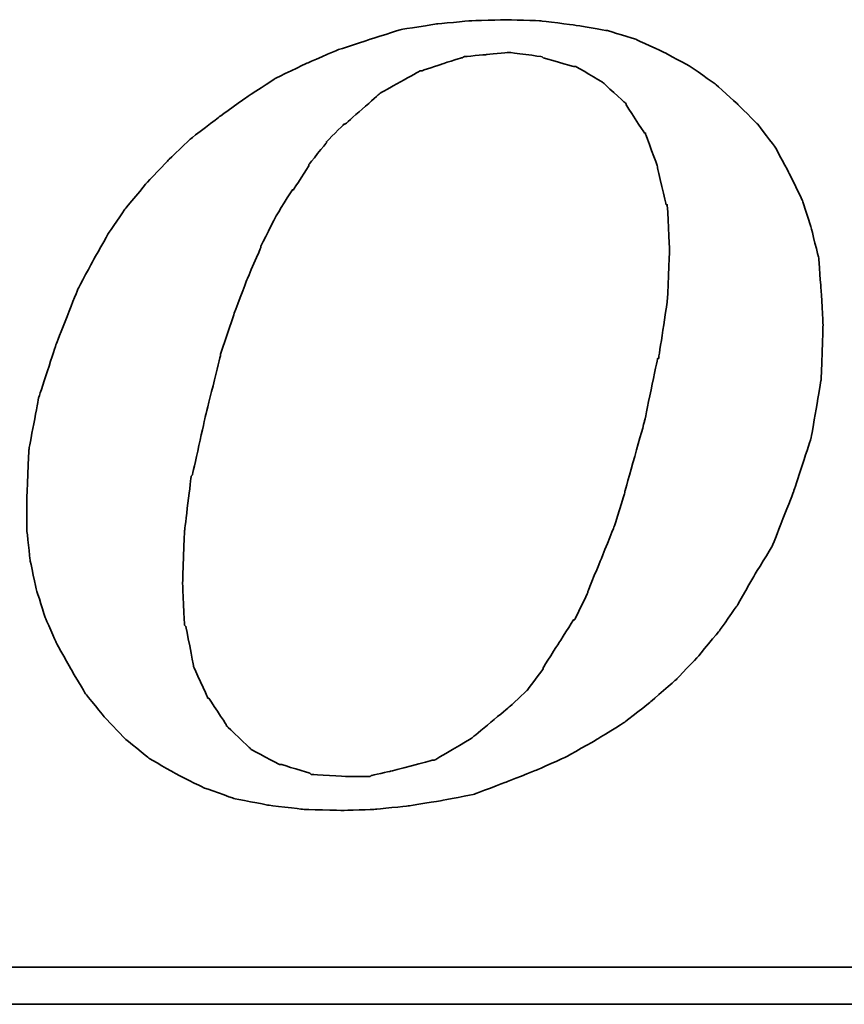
# Model space of a CAD drawing. Header units: millimetres. Extents: x 57 to 435, y 84 to 210.
# Tile 43 of 51: x 324.53 to 327.37, y 120.88 to 124.28. Entities that reach past the tile are written whole.
import ezdxf

# ---------------------------------------------------------------- set-up
doc = ezdxf.new("R2010")
doc.units = ezdxf.units.MM
doc.header["$LTSCALE"] = 0.15
doc.layers.add('DIM', color=4, linetype='CONTINUOUS')
doc.layers.add('layer 1', color=7, linetype='CONTINUOUS')

# ---------------------------------------------------------------- blocks, each defined once
blk = doc.blocks.new('TBI MOTION logo(完整正式版)')
at = {"layer": 'layer 1', "color": 22, "lineweight": 35}
for points, knots in [([(35.79625, -6.98375), (35.79625, -6.98375), (36.23125, -7.43875), (36.23125, -7.43875), (36.23125, -7.43875), (36.23125, -7.43875), (36.75625, -7.87125), (36.75625, -7.87125), (36.75625, -7.87125), (36.75625, -7.87125), (37.33125, -8.20375), (37.33125, -8.20375), (37.33125, -8.20375), (37.33125, -8.20375), (37.95625, -8.51875), (37.95625, -8.51875), (37.95625, -8.51875), (37.95625, -8.51875), (38.62625, -8.75875), (38.62625, -8.75875), (38.62625, -8.75875), (38.62625, -8.75875), (39.37125, -8.90375), (39.37125, -8.90375), (39.37125, -8.90375), (39.37125, -8.90375), (40.14125, -8.99875), (40.14125, -8.99875), (40.14125, -8.99875), (40.14125, -8.99875), (41.02625, -9.02375), (41.02625, -9.02375), (41.02625, -9.02375), (41.02625, -9.02375), (41.74625, -8.99875), (41.74625, -8.99875), (41.74625, -8.99875), (41.74625, -8.99875), (42.46625, -8.92375), (42.46625, -8.92375), (42.46625, -8.92375), (42.46625, -8.92375), (43.21125, -8.80625), (43.21125, -8.80625), (43.21125, -8.80625), (43.21125, -8.80625), (43.93125, -8.66375), (43.93125, -8.66375), (43.93125, -8.66375), (43.93125, -8.66375), (44.62625, -8.39875), (44.62625, -8.39875), (44.62625, -8.39875), (44.62625, -8.39875), (45.29625, -8.13375), (45.29625, -8.13375), (45.29625, -8.13375), (45.29625, -8.13375), (45.94625, -7.84375), (45.94625, -7.84375), (45.94625, -7.84375), (45.94625, -7.84375), (46.61625, -7.46375), (46.61625, -7.46375), (46.61625, -7.46375), (46.61625, -7.46375), (47.24125, -7.07875), (47.24125, -7.07875), (47.24125, -7.07875), (47.24125, -7.07875), (47.81625, -6.62375), (47.81625, -6.62375), (47.81625, -6.62375), (47.81625, -6.62375), (48.36875, -6.14375), (48.36875, -6.14375), (48.36875, -6.14375), (48.36875, -6.14375), (48.84625, -5.64125), (48.84625, -5.64125), (48.84625, -5.64125), (48.84625, -5.64125), (49.32625, -5.06375), (49.32625, -5.06375), (49.32625, -5.06375), (49.32625, -5.06375), (49.71125, -4.51374), (49.71125, -4.51374), (49.71125, -4.51374), (49.71125, -4.51374), (50.09625, -3.83874), (50.09625, -3.83874), (50.09625, -3.83874), (50.09625, -3.83874), (50.48125, -3.21374), (50.48125, -3.21374), (50.48125, -3.21374), (50.48125, -3.21374), (50.96125, -1.99125), (50.96125, -1.99125), (50.96125, -1.99125), (50.96125, -1.99125), (51.34375, -0.81875), (51.34375, -0.81875), (51.34375, -0.81875), (51.34375, -0.81875), (51.56125, 0.45624), (51.56125, 0.45624), (51.56125, 0.45624), (51.56125, 0.45624), (51.60625, 1.67624), (51.60625, 1.67624), (51.60625, 1.67624), (51.60625, 1.67624), (51.56125, 2.44625), (51.56125, 2.44625), (51.56125, 2.44625), (51.56125, 2.44625), (51.51125, 3.14125), (51.51125, 3.14125), (51.51125, 3.14125), (51.51125, 3.14125), (51.34375, 3.81125), (51.34375, 3.81125), (51.34375, 3.81125), (51.34375, 3.81125), (51.15125, 4.41125), (51.15125, 4.41125), (51.15125, 4.41125), (51.15125, 4.41125), (50.86125, 5.01125), (50.86125, 5.01125), (50.86125, 5.01125), (50.86125, 5.01125), (50.55125, 5.58875), (50.55125, 5.58875), (50.55125, 5.58875), (50.55125, 5.58875), (50.16625, 6.09125), (50.16625, 6.09125), (50.16625, 6.09125), (50.16625, 6.09125), (49.71125, 6.54875), (49.71125, 6.54875), (49.71125, 6.54875), (49.71125, 6.54875), (49.23125, 6.98125), (49.23125, 6.98125), (49.23125, 6.98125), (49.23125, 6.98125), (48.67875, 7.36625), (48.67875, 7.36625), (48.67875, 7.36625), (48.67875, 7.36625), (48.10375, 7.67625), (48.10375, 7.67625), (48.10375, 7.67625), (48.10375, 7.67625), (47.48125, 7.96375), (47.48125, 7.96375), (47.48125, 7.96375), (47.48125, 7.96375), (46.85625, 8.15625), (46.85625, 8.15625), (46.85625, 8.15625), (46.85625, 8.15625), (46.13625, 8.27624), (46.13625, 8.27624), (46.13625, 8.27624), (46.13625, 8.27624), (45.39125, 8.37125), (45.39125, 8.37125), (45.39125, 8.37125), (45.39125, 8.37125), (44.62625, 8.39624), (44.62625, 8.39624), (44.62625, 8.39624), (44.62625, 8.39624), (43.83625, 8.37125), (43.83625, 8.37125), (43.83625, 8.37125), (43.83625, 8.37125), (43.09125, 8.30125), (43.09125, 8.30125), (43.09125, 8.30125), (43.09125, 8.30125), (42.32125, 8.18125), (42.32125, 8.18125), (42.32125, 8.18125), (42.32125, 8.18125), (41.62875, 7.96375), (41.62875, 7.96375), (41.62875, 7.96375), (41.62875, 7.96375), (40.90625, 7.72625), (40.90625, 7.72625), (40.90625, 7.72625), (40.90625, 7.72625), (40.23624, 7.43625), (40.23624, 7.43625), (40.23624, 7.43625), (40.23624, 7.43625), (39.54124, 7.10125), (39.54124, 7.10125), (39.54124, 7.10125), (39.54124, 7.10125), (38.91625, 6.69125), (38.91625, 6.69125), (38.91625, 6.69125), (38.91625, 6.69125), (38.31625, 6.26125), (38.31625, 6.26125), (38.31625, 6.26125), (38.31625, 6.26125), (37.69125, 5.78125), (37.69125, 5.78125), (37.69125, 5.78125), (37.69125, 5.78125), (37.18625, 5.30125), (37.18625, 5.30125), (37.18625, 5.30125), (37.18625, 5.30125), (36.70625, 4.79624), (36.70625, 4.79624), (36.70625, 4.79624), (36.70625, 4.79624), (36.23125, 4.22125), (36.23125, 4.22125), (36.23125, 4.22125), (36.23125, 4.22125), (35.87124, 3.69375), (35.87124, 3.69375), (35.87124, 3.69375), (35.87124, 3.69375), (35.53125, 3.09125), (35.53125, 3.09125), (35.53125, 3.09125), (35.53125, 3.09125), (35.19875, 2.47125), (35.19875, 2.47125), (35.19875, 2.47125), (35.19875, 2.47125), (34.71625, 1.24625), (34.71625, 1.24625), (34.71625, 1.24625), (34.71625, 1.24625), (34.33125, 0.06874), (34.33125, 0.06874), (34.33125, 0.06874), (34.33125, 0.06874), (34.11625, -1.07875), (34.11625, -1.07875), (34.11625, -1.07875), (34.11625, -1.07875), (34.07125, -2.15875), (34.07125, -2.15875), (34.07125, -2.15875), (34.07125, -2.15875), (34.07125, -2.85375), (34.07125, -2.85375), (34.07125, -2.85375), (34.07125, -2.85375), (34.14125, -3.50375), (34.14125, -3.50375), (34.14125, -3.50375), (34.14125, -3.50375), (34.28625, -4.17375), (34.28625, -4.17375), (34.28625, -4.17375), (34.28625, -4.17375), (34.47625, -4.77624), (34.47625, -4.77624), (34.47625, -4.77624), (34.47625, -4.77624), (34.71625, -5.32625), (34.71625, -5.32625), (34.71625, -5.32625), (34.71625, -5.32625), (35.05375, -5.92875), (35.05375, -5.92875), (35.05375, -5.92875), (35.05375, -5.92875), (35.36375, -6.45375), (35.36375, -6.45375), (35.36375, -6.45375), (35.36375, -6.45375), (35.79625, -6.98375), (35.79625, -6.98375)], [0, 0, 0, 0, 0.01388889, 0.01388889, 0.01388889, 0.0138889, 0.02777778, 0.02777778, 0.02777778, 0.02777779, 0.04166667, 0.04166667, 0.04166667, 0.04166668, 0.05555556, 0.05555556, 0.05555556, 0.05555557, 0.06944444, 0.06944444, 0.06944444, 0.06944445, 0.08333333, 0.08333333, 0.08333333, 0.08333334, 0.09722222, 0.09722222, 0.09722222, 0.09722223, 0.11111111, 0.11111111, 0.11111111, 0.11111112, 0.125, 0.125, 0.125, 0.12500001, 0.13888889, 0.13888889, 0.13888889, 0.1388889, 0.15277778, 0.15277778, 0.15277778, 0.15277779, 0.16666667, 0.16666667, 0.16666667, 0.16666668, 0.18055556, 0.18055556, 0.18055556, 0.18055557, 0.19444444, 0.19444444, 0.19444444, 0.19444445, 0.20833333, 0.20833333, 0.20833333, 0.20833334, 0.22222222, 0.22222222, 0.22222222, 0.22222223, 0.23611111, 0.23611111, 0.23611111, 0.23611112, 0.25, 0.25, 0.25, 0.25000001, 0.26388889, 0.26388889, 0.26388889, 0.2638889, 0.27777778, 0.27777778, 0.27777778, 0.27777779, 0.29166667, 0.29166667, 0.29166667, 0.29166668, 0.30555556, 0.30555556, 0.30555556, 0.30555557, 0.31944444, 0.31944444, 0.31944444, 0.31944445, 0.33333333, 0.33333333, 0.33333333, 0.33333334, 0.34722222, 0.34722222, 0.34722222, 0.34722223, 0.36111111, 0.36111111, 0.36111111, 0.36111112, 0.375, 0.375, 0.375, 0.37500001, 0.38888889, 0.38888889, 0.38888889, 0.3888889, 0.40277778, 0.40277778, 0.40277778, 0.40277779, 0.41666667, 0.41666667, 0.41666667, 0.41666668, 0.43055556, 0.43055556, 0.43055556, 0.43055557, 0.44444444, 0.44444444, 0.44444444, 0.44444445, 0.45833333, 0.45833333, 0.45833333, 0.45833334, 0.47222222, 0.47222222, 0.47222222, 0.47222223, 0.48611111, 0.48611111, 0.48611111, 0.48611112, 0.5, 0.5, 0.5, 0.50000001, 0.51388889, 0.51388889, 0.51388889, 0.5138889, 0.52777778, 0.52777778, 0.52777778, 0.52777779, 0.54166667, 0.54166667, 0.54166667, 0.54166668, 0.55555556, 0.55555556, 0.55555556, 0.55555557, 0.56944444, 0.56944444, 0.56944444, 0.56944445, 0.58333333, 0.58333333, 0.58333333, 0.58333334, 0.59722222, 0.59722222, 0.59722222, 0.59722223, 0.61111111, 0.61111111, 0.61111111, 0.61111112, 0.625, 0.625, 0.625, 0.62500001, 0.63888889, 0.63888889, 0.63888889, 0.6388889, 0.65277778, 0.65277778, 0.65277778, 0.65277779, 0.66666667, 0.66666667, 0.66666667, 0.66666668, 0.68055556, 0.68055556, 0.68055556, 0.68055557, 0.69444444, 0.69444444, 0.69444444, 0.69444445, 0.70833333, 0.70833333, 0.70833333, 0.70833334, 0.72222222, 0.72222222, 0.72222222, 0.72222223, 0.73611111, 0.73611111, 0.73611111, 0.73611112, 0.75, 0.75, 0.75, 0.75000001, 0.76388889, 0.76388889, 0.76388889, 0.7638889, 0.77777778, 0.77777778, 0.77777778, 0.77777779, 0.79166667, 0.79166667, 0.79166667, 0.79166668, 0.80555556, 0.80555556, 0.80555556, 0.80555557, 0.81944444, 0.81944444, 0.81944444, 0.81944445, 0.83333333, 0.83333333, 0.83333333, 0.83333334, 0.84722222, 0.84722222, 0.84722222, 0.84722223, 0.86111111, 0.86111111, 0.86111111, 0.86111112, 0.875, 0.875, 0.875, 0.87500001, 0.88888889, 0.88888889, 0.88888889, 0.8888889, 0.90277778, 0.90277778, 0.90277778, 0.90277779, 0.91666667, 0.91666667, 0.91666667, 0.91666668, 0.93055556, 0.93055556, 0.93055556, 0.93055557, 0.94444444, 0.94444444, 0.94444444, 0.94444445, 0.95833333, 0.95833333, 0.95833333, 0.95833334, 0.97222222, 0.97222222, 0.97222222, 0.97222223, 0.98611111, 0.98611111, 0.98611111, 0.98611112, 1, 1, 1, 1]), ([(38.33875, 1.03124), (38.33875, 1.03124), (38.62625, 1.89625), (38.62625, 1.89625), (38.62625, 1.89625), (38.62625, 1.89625), (38.91625, 2.66375), (38.91625, 2.66375), (38.91625, 2.66375), (38.91625, 2.66375), (39.22625, 3.38125), (39.22625, 3.38125), (39.22625, 3.38125), (39.22625, 3.38125), (39.22625, 3.40624), (39.22625, 3.40624), (39.22625, 3.40624), (39.22625, 3.40624), (39.56124, 4.07624), (39.56124, 4.07624), (39.56124, 4.07624), (39.56124, 4.07624), (39.92125, 4.65125), (39.92125, 4.65125), (39.92125, 4.65125), (39.92125, 4.65125), (39.94625, 4.65125), (39.94625, 4.65125), (39.94625, 4.65125), (39.94625, 4.65125), (40.28125, 5.17875), (40.28125, 5.17875), (40.28125, 5.17875), (40.28125, 5.17875), (40.28125, 5.20375), (40.28125, 5.20375), (40.28125, 5.20375), (40.28125, 5.20375), (40.66875, 5.68625), (40.66875, 5.68625), (40.66875, 5.68625), (40.66875, 5.68625), (40.66875, 5.70625), (40.66875, 5.70625), (40.66875, 5.70625), (40.66875, 5.70625), (41.05124, 6.09125), (41.05124, 6.09125), (41.05124, 6.09125), (41.05124, 6.09125), (41.07625, 6.09125), (41.07625, 6.09125), (41.07625, 6.09125), (41.07625, 6.09125), (41.84125, 6.76625), (41.84125, 6.76625), (41.84125, 6.76625), (41.84125, 6.76625), (41.86625, 6.78625), (41.86625, 6.78625), (41.86625, 6.78625), (41.86625, 6.78625), (42.73125, 7.26624), (42.73125, 7.26624), (42.73125, 7.26624), (42.73125, 7.26624), (42.75625, 7.26624), (42.75625, 7.26624), (42.75625, 7.26624), (42.75625, 7.26624), (43.18625, 7.41125), (43.18625, 7.41125), (43.18625, 7.41125), (43.18625, 7.41125), (43.64125, 7.55625), (43.64125, 7.55625), (43.64125, 7.55625), (43.64125, 7.55625), (43.66625, 7.55625), (43.66625, 7.55625), (43.66625, 7.55625), (43.66625, 7.55625), (43.69125, 7.58124), (43.69125, 7.58124), (43.69125, 7.58124), (43.69125, 7.58124), (44.19125, 7.62625), (44.19125, 7.62625), (44.19125, 7.62625), (44.19125, 7.62625), (44.67125, 7.67625), (44.67125, 7.67625), (44.67125, 7.67625), (44.67125, 7.67625), (44.69625, 7.67625), (44.69625, 7.67625), (44.69625, 7.67625), (44.69625, 7.67625), (45.41875, 7.58124), (45.41875, 7.58124), (45.41875, 7.58124), (45.41875, 7.58124), (45.44125, 7.55625), (45.44125, 7.55625), (45.44125, 7.55625), (45.44125, 7.55625), (46.11125, 7.36625), (46.11125, 7.36625), (46.11125, 7.36625), (46.11125, 7.36625), (46.13625, 7.36625), (46.13625, 7.36625), (46.13625, 7.36625), (46.13625, 7.36625), (46.15875, 7.36625), (46.15875, 7.36625), (46.15875, 7.36625), (46.15875, 7.36625), (46.73625, 7.02624), (46.73625, 7.02624), (46.73625, 7.02624), (46.73625, 7.02624), (46.76125, 7.00624), (46.76125, 7.00624), (46.76125, 7.00624), (46.76125, 7.00624), (47.24125, 6.57124), (47.24125, 6.57124), (47.24125, 6.57124), (47.24125, 6.57124), (47.26625, 6.54875), (47.26625, 6.54875), (47.26625, 6.54875), (47.26625, 6.54875), (47.26625, 6.52375), (47.26625, 6.52375), (47.26625, 6.52375), (47.26625, 6.52375), (47.67375, 5.89875), (47.67375, 5.89875), (47.67375, 5.89875), (47.67375, 5.89875), (47.69625, 5.89875), (47.69625, 5.89875), (47.69625, 5.89875), (47.69625, 5.89875), (47.69625, 5.87625), (47.69625, 5.87625), (47.69625, 5.87625), (47.69625, 5.87625), (47.96125, 5.15625), (47.96125, 5.15625), (47.96125, 5.15625), (47.96125, 5.15625), (47.96125, 5.13125), (47.96125, 5.13125), (47.96125, 5.13125), (47.96125, 5.13125), (48.15125, 4.31875), (48.15125, 4.31875), (48.15125, 4.31875), (48.15125, 4.31875), (48.17625, 4.31875), (48.17625, 4.31875), (48.17625, 4.31875), (48.17625, 4.31875), (48.17625, 4.29125), (48.17625, 4.29125), (48.17625, 4.29125), (48.17625, 4.29125), (48.22625, 3.33125), (48.22625, 3.33125), (48.22625, 3.33125), (48.22625, 3.33125), (48.22625, 3.30875), (48.22625, 3.30875), (48.22625, 3.30875), (48.22625, 3.30875), (48.17625, 2.20624), (48.17625, 2.20624), (48.17625, 2.20624), (48.17625, 2.20624), (48.17625, 2.18124), (48.17625, 2.18124), (48.17625, 2.18124), (48.17625, 2.18124), (47.98375, 0.93624), (47.98375, 0.93624), (47.98375, 0.93624), (47.98375, 0.93624), (47.96125, 0.93624), (47.96125, 0.93624), (47.96125, 0.93624), (47.96125, 0.93624), (47.67375, -0.45874), (47.67375, -0.45874), (47.67375, -0.45874), (47.67375, -0.45874), (47.24125, -1.99125), (47.24125, -1.99125), (47.24125, -1.99125), (47.24125, -1.99125), (47.24125, -2.01874), (47.24125, -2.01874), (47.24125, -2.01874), (47.24125, -2.01874), (47.00125, -2.78375), (47.00125, -2.78375), (47.00125, -2.78375), (47.00125, -2.78375), (46.71125, -3.50375), (46.71125, -3.50375), (46.71125, -3.50375), (46.71125, -3.50375), (46.42625, -4.19875), (46.42625, -4.19875), (46.42625, -4.19875), (46.42625, -4.19875), (46.42625, -4.22375), (46.42625, -4.22375), (46.42625, -4.22375), (46.42625, -4.22375), (46.13625, -4.82374), (46.13625, -4.82374), (46.13625, -4.82374), (46.13625, -4.82374), (46.11125, -4.82374), (46.11125, -4.82374), (46.11125, -4.82374), (46.11125, -4.82374), (45.77625, -5.35125), (45.77625, -5.35125), (45.77625, -5.35125), (45.77625, -5.35125), (45.44125, -5.87875), (45.44125, -5.87875), (45.44125, -5.87875), (45.44125, -5.87875), (45.44125, -5.90375), (45.44125, -5.90375), (45.44125, -5.90375), (45.44125, -5.90375), (45.10625, -6.35875), (45.10625, -6.35875), (45.10625, -6.35875), (45.10625, -6.35875), (45.08125, -6.38375), (45.08125, -6.38375), (45.08125, -6.38375), (45.08125, -6.38375), (44.69625, -6.74375), (44.69625, -6.74375), (44.69625, -6.74375), (44.69625, -6.74375), (43.88375, -7.41625), (43.88375, -7.41625), (43.88375, -7.41625), (43.88375, -7.41625), (43.85625, -7.43875), (43.85625, -7.43875), (43.85625, -7.43875), (43.85625, -7.43875), (43.04125, -7.91875), (43.04125, -7.91875), (43.04125, -7.91875), (43.04125, -7.91875), (43.01625, -7.91875), (43.01625, -7.91875), (43.01625, -7.91875), (43.01625, -7.91875), (42.99625, -7.91875), (42.99625, -7.91875), (42.99625, -7.91875), (42.99625, -7.91875), (42.08125, -8.15875), (42.08125, -8.15875), (42.08125, -8.15875), (42.08125, -8.15875), (41.65125, -8.25625), (41.65125, -8.25625), (41.65125, -8.25625), (41.65125, -8.25625), (41.62875, -8.27875), (41.62875, -8.27875), (41.62875, -8.27875), (41.62875, -8.27875), (41.60125, -8.27875), (41.60125, -8.27875), (41.60125, -8.27875), (41.60125, -8.27875), (41.12125, -8.27875), (41.12125, -8.27875), (41.12125, -8.27875), (41.12125, -8.27875), (40.35624, -8.23125), (40.35624, -8.23125), (40.35624, -8.23125), (40.35624, -8.23125), (40.33125, -8.23125), (40.33125, -8.23125), (40.33125, -8.23125), (40.33125, -8.23125), (40.30625, -8.20375), (40.30625, -8.20375), (40.30625, -8.20375), (40.30625, -8.20375), (39.68375, -8.01375), (39.68375, -8.01375), (39.68375, -8.01375), (39.68375, -8.01375), (39.66124, -8.01375), (39.66124, -8.01375), (39.66124, -8.01375), (39.66124, -8.01375), (39.63625, -8.01375), (39.63625, -8.01375), (39.63625, -8.01375), (39.63625, -8.01375), (39.01125, -7.67875), (39.01125, -7.67875), (39.01125, -7.67875), (39.01125, -7.67875), (38.98875, -7.65375), (38.98875, -7.65375), (38.98875, -7.65375), (38.98875, -7.65375), (38.48625, -7.17375), (38.48625, -7.17375), (38.48625, -7.17375), (38.48625, -7.17375), (38.45875, -7.14875), (38.45875, -7.14875), (38.45875, -7.14875), (38.45875, -7.14875), (38.45875, -7.12875), (38.45875, -7.12875), (38.45875, -7.12875), (38.45875, -7.12875), (38.07625, -6.54875), (38.07625, -6.54875), (38.07625, -6.54875), (38.07625, -6.54875), (38.05125, -6.54875), (38.05125, -6.54875), (38.05125, -6.54875), (38.05125, -6.54875), (38.05125, -6.52875), (38.05125, -6.52875), (38.05125, -6.52875), (38.05125, -6.52875), (37.74125, -5.85375), (37.74125, -5.85375), (37.74125, -5.85375), (37.74125, -5.85375), (37.74125, -5.82875), (37.74125, -5.82875), (37.74125, -5.82875), (37.74125, -5.82875), (37.57375, -4.96875), (37.57375, -4.96875), (37.57375, -4.96875), (37.57375, -4.96875), (37.54625, -4.94375), (37.54625, -4.94375), (37.54625, -4.94375), (37.54625, -4.94375), (37.50125, -4.03375), (37.50125, -4.03375), (37.50125, -4.03375), (37.50125, -4.03375), (37.50125, -4.00875), (37.50125, -4.00875), (37.50125, -4.00875), (37.50125, -4.00875), (37.54625, -2.85375), (37.54625, -2.85375), (37.54625, -2.85375), (37.54625, -2.85375), (37.69125, -1.65875), (37.69125, -1.65875), (37.69125, -1.65875), (37.69125, -1.65875), (37.71624, -1.63375), (37.71624, -1.63375), (37.71624, -1.63375), (37.71624, -1.63375), (38.00375, -0.33875), (38.00375, -0.33875), (38.00375, -0.33875), (38.00375, -0.33875), (38.33875, 1.00624), (38.33875, 1.00624), (38.33875, 1.00624), (38.33875, 1.00624), (38.33875, 1.03124), (38.33875, 1.03124)], [0, 0, 0, 0, 0.01010101, 0.01010101, 0.01010101, 0.01010102, 0.02020202, 0.02020202, 0.02020202, 0.02020203, 0.03030303, 0.03030303, 0.03030303, 0.03030304, 0.04040404, 0.04040404, 0.04040404, 0.04040405, 0.05050505, 0.05050505, 0.05050505, 0.05050506, 0.06060606, 0.06060606, 0.06060606, 0.06060607, 0.07070707, 0.07070707, 0.07070707, 0.07070708, 0.08080808, 0.08080808, 0.08080808, 0.08080809, 0.09090909, 0.09090909, 0.09090909, 0.0909091, 0.1010101, 0.1010101, 0.1010101, 0.10101011, 0.11111111, 0.11111111, 0.11111111, 0.11111112, 0.12121212, 0.12121212, 0.12121212, 0.12121213, 0.13131313, 0.13131313, 0.13131313, 0.13131314, 0.14141414, 0.14141414, 0.14141414, 0.14141415, 0.15151515, 0.15151515, 0.15151515, 0.15151516, 0.16161616, 0.16161616, 0.16161616, 0.16161617, 0.17171717, 0.17171717, 0.17171717, 0.17171718, 0.18181818, 0.18181818, 0.18181818, 0.18181819, 0.19191919, 0.19191919, 0.19191919, 0.1919192, 0.2020202, 0.2020202, 0.2020202, 0.20202021, 0.21212121, 0.21212121, 0.21212121, 0.21212122, 0.22222222, 0.22222222, 0.22222222, 0.22222223, 0.23232323, 0.23232323, 0.23232323, 0.23232324, 0.24242424, 0.24242424, 0.24242424, 0.24242425, 0.25252525, 0.25252525, 0.25252525, 0.25252526, 0.26262626, 0.26262626, 0.26262626, 0.26262627, 0.27272727, 0.27272727, 0.27272727, 0.27272728, 0.28282828, 0.28282828, 0.28282828, 0.28282829, 0.29292929, 0.29292929, 0.29292929, 0.2929293, 0.3030303, 0.3030303, 0.3030303, 0.30303031, 0.31313131, 0.31313131, 0.31313131, 0.31313132, 0.32323232, 0.32323232, 0.32323232, 0.32323233, 0.33333333, 0.33333333, 0.33333333, 0.33333334, 0.34343434, 0.34343434, 0.34343434, 0.34343435, 0.35353535, 0.35353535, 0.35353535, 0.35353536, 0.36363636, 0.36363636, 0.36363636, 0.36363637, 0.37373737, 0.37373737, 0.37373737, 0.37373738, 0.38383838, 0.38383838, 0.38383838, 0.38383839, 0.39393939, 0.39393939, 0.39393939, 0.3939394, 0.4040404, 0.4040404, 0.4040404, 0.40404041, 0.41414141, 0.41414141, 0.41414141, 0.41414142, 0.42424242, 0.42424242, 0.42424242, 0.42424243, 0.43434343, 0.43434343, 0.43434343, 0.43434344, 0.44444444, 0.44444444, 0.44444444, 0.44444445, 0.45454545, 0.45454545, 0.45454545, 0.45454546, 0.46464646, 0.46464646, 0.46464646, 0.46464647, 0.47474747, 0.47474747, 0.47474747, 0.47474748, 0.48484848, 0.48484848, 0.48484848, 0.48484849, 0.49494949, 0.49494949, 0.49494949, 0.4949495, 0.50505051, 0.50505051, 0.50505051, 0.50505052, 0.51515152, 0.51515152, 0.51515152, 0.51515153, 0.52525253, 0.52525253, 0.52525253, 0.52525254, 0.53535354, 0.53535354, 0.53535354, 0.53535355, 0.54545455, 0.54545455, 0.54545455, 0.54545456, 0.55555556, 0.55555556, 0.55555556, 0.55555557, 0.56565657, 0.56565657, 0.56565657, 0.56565658, 0.57575758, 0.57575758, 0.57575758, 0.57575759, 0.58585859, 0.58585859, 0.58585859, 0.5858586, 0.5959596, 0.5959596, 0.5959596, 0.59595961, 0.60606061, 0.60606061, 0.60606061, 0.60606062, 0.61616162, 0.61616162, 0.61616162, 0.61616163, 0.62626263, 0.62626263, 0.62626263, 0.62626264, 0.63636364, 0.63636364, 0.63636364, 0.63636365, 0.64646465, 0.64646465, 0.64646465, 0.64646466, 0.65656566, 0.65656566, 0.65656566, 0.65656567, 0.66666667, 0.66666667, 0.66666667, 0.66666668, 0.67676768, 0.67676768, 0.67676768, 0.67676769, 0.68686869, 0.68686869, 0.68686869, 0.6868687, 0.6969697, 0.6969697, 0.6969697, 0.69696971, 0.70707071, 0.70707071, 0.70707071, 0.70707072, 0.71717172, 0.71717172, 0.71717172, 0.71717173, 0.72727273, 0.72727273, 0.72727273, 0.72727274, 0.73737374, 0.73737374, 0.73737374, 0.73737375, 0.74747475, 0.74747475, 0.74747475, 0.74747476, 0.75757576, 0.75757576, 0.75757576, 0.75757577, 0.76767677, 0.76767677, 0.76767677, 0.76767678, 0.77777778, 0.77777778, 0.77777778, 0.77777779, 0.78787879, 0.78787879, 0.78787879, 0.7878788, 0.7979798, 0.7979798, 0.7979798, 0.79797981, 0.80808081, 0.80808081, 0.80808081, 0.80808082, 0.81818182, 0.81818182, 0.81818182, 0.81818183, 0.82828283, 0.82828283, 0.82828283, 0.82828284, 0.83838384, 0.83838384, 0.83838384, 0.83838385, 0.84848485, 0.84848485, 0.84848485, 0.84848486, 0.85858586, 0.85858586, 0.85858586, 0.85858587, 0.86868687, 0.86868687, 0.86868687, 0.86868688, 0.87878788, 0.87878788, 0.87878788, 0.87878789, 0.88888889, 0.88888889, 0.88888889, 0.8888889, 0.8989899, 0.8989899, 0.8989899, 0.89898991, 0.90909091, 0.90909091, 0.90909091, 0.90909092, 0.91919192, 0.91919192, 0.91919192, 0.91919193, 0.92929293, 0.92929293, 0.92929293, 0.92929294, 0.93939394, 0.93939394, 0.93939394, 0.93939395, 0.94949495, 0.94949495, 0.94949495, 0.94949496, 0.95959596, 0.95959596, 0.95959596, 0.95959597, 0.96969697, 0.96969697, 0.96969697, 0.96969698, 0.97979798, 0.97979798, 0.97979798, 0.97979799, 0.98989899, 0.98989899, 0.98989899, 0.989899, 1, 1, 1, 1]), ([(75.90875, -9.47875), (75.90875, -9.47875), (75.90875, -12.28625), (75.90875, -12.28625), (75.90875, -12.28625), (75.90875, -12.28625), (75.90875, -12.47875), (75.90875, -12.47875), (75.90875, -12.47875), (75.90875, -12.47875), (75.71625, -12.47875), (75.71625, -12.47875), (75.71625, -12.47875), (75.71625, -12.47875), (-88.32875, -12.47875), (-88.32875, -12.47875), (-88.32875, -12.47875), (-88.32875, -12.47875), (-88.32875, -13.29375), (-88.32875, -13.29375), (-88.32875, -13.29375), (-88.32875, -13.29375), (82.89125, -13.29375), (82.89125, -13.29375), (82.89125, -13.29375), (82.89125, -13.29375), (75.90875, -9.47875), (75.90875, -9.47875)], [0, 0, 0, 0, 0.14285714, 0.14285714, 0.14285714, 0.14285715, 0.28571429, 0.28571429, 0.28571429, 0.2857143, 0.42857143, 0.42857143, 0.42857143, 0.42857144, 0.57142857, 0.57142857, 0.57142857, 0.57142858, 0.71428571, 0.71428571, 0.71428571, 0.71428572, 0.85714286, 0.85714286, 0.85714286, 0.85714287, 1, 1, 1, 1])]:
    blk.add_open_spline(points, degree=3, knots=knots, dxfattribs=at)

msp = doc.modelspace()

# ---------------------------------------------------------------- block references
at = {"layer": 'DIM', "color": 0, "xscale": 0.1563722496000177, "yscale": 0.1563722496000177, "zscale": 0.1563722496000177}
msp.add_blockref('TBI MOTION logo(完整正式版)', (319.2268, 122.963), dxfattribs=at)

doc.saveas('drawing.dxf')
